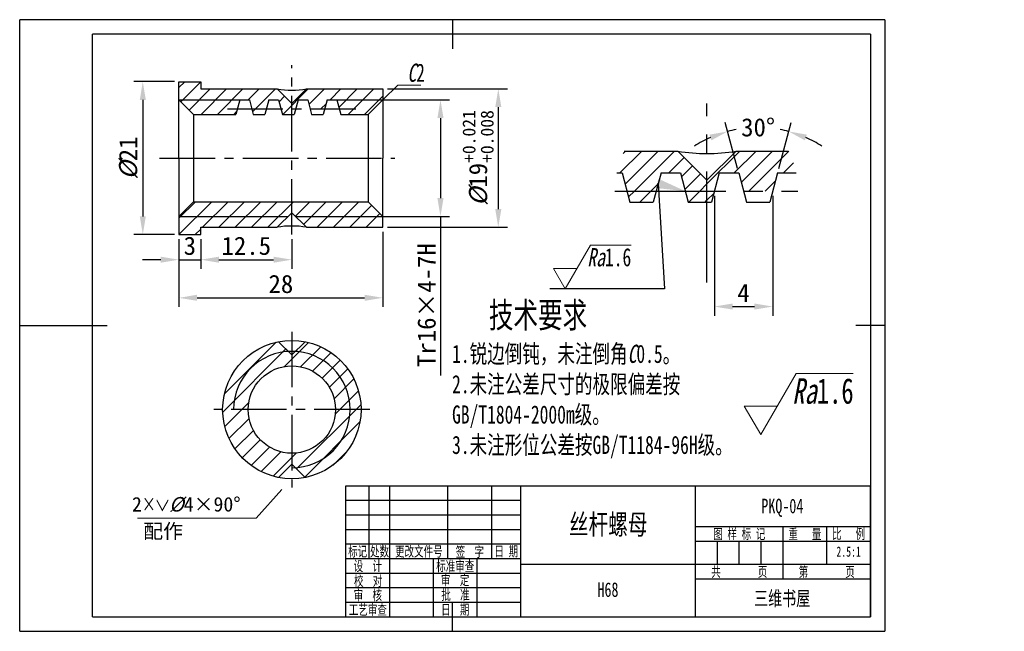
# Model space of a CAD drawing. Header units: millimetres. Extents: x -10 to 125, y -2 to 82.
import ezdxf
from ezdxf import colors
from ezdxf.entities.mleader import LeaderData, LeaderLine
from ezdxf.enums import TextEntityAlignment as Align
from ezdxf.math import Vec2, Vec3

# ---------------------------------------------------------------- set-up
doc = ezdxf.new("R2010")
doc.units = ezdxf.units.MM
doc.header["$LTSCALE"] = 0.4
doc.linetypes.add('CENTER2', pattern=[28.575, 19.05, -3.175, 3.175, -3.175])
doc.layers.add('1轮廓实线层', color=7, linetype='Continuous', lineweight=30)
for name, color, linetype in [('2细线层', 7, 'Continuous'), ('3中心线层', 7, 'CENTER2'), ('5剖面线层', 7, 'Continuous'), ('6文字层', 7, 'Continuous'), ('7标注层', 7, 'Continuous'), ('8符号标注层', 7, 'Continuous'), ('图框层', 7, 'Continuous')]:
    doc.layers.add(name, color=color, linetype=linetype)
doc.styles.add('PC_TEXTSTYLE', font='simfang.ttf', dxfattribs={"width": 0.707})
doc.styles.add('PC_TEXTSTYLE5', font='simfang.ttf', dxfattribs={"width": 0.707})
doc.styles.get("Standard").update_dxf_attribs({"font": 'simfang.ttf'})
doc.dimstyles.new('ISO-25', dxfattribs={"dimtxt": 2.5, "dimasz": 2.5, "dimexe": 1.25, "dimexo": 0.625, "dimtad": 1, "dimdsep": 46, "dimtxsty": 'Standard', "dimcen": 2.5, "dimadec": 0, "dimazin": 0, "dimtfac": 1, "dimtmove": 0, "dimatfit": 3, "dimfxl": 1, "dimarcsym": 0})

# ---------------------------------------------------------------- blocks, each defined once
blk = doc.blocks.new('ZwmFrameMain_A4^_^无分区图框^_^landscape')
at = {"layer": '1轮廓实线层'}
for p, q in [((123.5, 205), (123.5, 195)), ((0, 0), (0, 200)), ((267, 200), (0, 200)), ((267, 200), (267, 0)), ((-25, 100), (5, 100)), ((272, 100), (262, 100)), ((123.5, -5), (123.5, 5)), ((0, 0), (267, 0))]:
    blk.add_line(p, q, dxfattribs=at)
at = {"layer": '2细线层'}
for p, q in [((-25, -5), (-25, 205)), ((272, 205), (-25, 205)), ((272, 205), (272, -5)), ((-25, -5), (272, -5))]:
    blk.add_line(p, q, dxfattribs=at)
blk = doc.blocks.new('ZwmFrameMain_标题栏2')
at = {"layer": '1轮廓实线层'}
for p, q in [((-180, 45), (0, 45)), ((-180, 0), (-180, 45)), ((-180, 0), (-180, 45)), ((-172, 20), (-172, 45)), ((-165, 20), (-165, 45)), ((-145, 20), (-145, 45)), ((-130, 20), (-130, 45)), ((-120, 0), (-120, 45)), ((-60, 0), (-60, 45)), ((-60, 31), (0, 31)), ((-30, 13), (-30, 31)), ((-15, 18), (-15, 31)), ((-180, 25), (-120, 25)), ((-60, 26), (0, 26)), ((-180, 20), (-120, 20)), ((-165, 0), (-165, 20)), ((-150, 0), (-150, 20)), ((-135, 0), (-135, 20)), ((-120, 18), (0, 18)), ((-60, 13), (0, 13)), ((-180, 0), (0, 0))]:
    blk.add_line(p, q, dxfattribs=at)
at = {"layer": '2细线层'}
for p, q in [((-180, 40), (-120, 40)), ((-180, 35), (-120, 35)), ((-180, 30), (-120, 30)), ((-180, 15), (-120, 15)), ((-180, 10), (-120, 10)), ((-180, 5), (-120, 5))]:
    blk.add_line(p, q, dxfattribs=at)
at = {"layer": '2细线层', "color": 75}
for p, q in [((-52.5, 18), (-52.5, 26)), ((-45, 18), (-45, 26)), ((-37.5, 18), (-37.5, 26))]:
    blk.add_line(p, q, dxfattribs=at)
at = {"layer": '图框层'}
blk.add_line((0, 0), (0, 45), dxfattribs=at)
at = {"layer": '6文字层', "style": 'PC_TEXTSTYLE', "width": 0.667}
for s, p in [(' 图 样 标 记 ', (-45, 28.5)), (' 重   量 ', (-22.5, 28.5)), (' 比   例 ', (-7.5, 28.5)), ('标记', (-176, 22.5)), ('处数', (-168.5, 22.5)), (' 更改文件号 ', (-155, 22.5)), (' 签  字 ', (-137.51, 22.37)), (' 日 期 ', (-125, 22.5)), (' 设  计 ', (-172.5, 17.5)), ('标准审查', (-142.5, 17.5)), ('共        页', (-45, 15.5)), ('第        页', (-15, 15.5)), (' 校  对 ', (-172.4, 12.37)), (' 审  定 ', (-142.53, 12.68)), (' 审  核 ', (-172.5, 7.5)), ('批  准', (-142.43, 7.6)), ('工艺审查', (-172.5, 2.5)), (' 日  期 ', (-142.5, 2.5))]:
    blk.add_text(s, height=3.5, dxfattribs=at).set_placement(p, align=Align.MIDDLE)
at = {"layer": '6文字层', "style": 'PC_TEXTSTYLE', "flags": 8}
for tag, height, width, p, p2 in [('图样代号', 5, 1.827072, (-56.96, 35.53), (-3.51, 35.53)), ('图样名称', 7, 1.307601, (-116.78, 28.23), (-63.22, 28.23)), ('重量', 3.5, 2.575775, (-28.88, 20.51), (-16.35, 20.51)), ('比例', 3.5, 2.509835, (-13.53, 20.62), (-1.42, 20.62)), ('设计', 3.5, 2.626176, (-163.77, 15.45), (-151.09, 15.45)), ('标准审查', 3.5, 1.26155, (-133.59, 15.31), (-120.98, 15.31)), ('共几页', 3.5, 1.072702, (-48.92, 14.11), (-41.01, 14.11)), ('第几页', 3.5, 1.040913, (-18.77, 14.01), (-11.1, 14.01)), ('校对', 3.5, 2.584819, (-163.77, 10.48), (-151.09, 10.48)), ('审定', 3.5, 2.609197, (-133.8, 10.61), (-121.11, 10.61)), ('审核', 3.5, 2.606115, (-163.87, 5.38), (-151.09, 5.38)), ('批准', 3.5, 2.608434, (-133.7, 5.38), (-121.11, 5.38)), ('企业名称', 5, 1.780682, (-56.33, 3.82), (-4.24, 3.82)), ('工艺审查', 3.5, 1.277902, (-163.87, 0.41), (-151.09, 0.41)), ('日期', 3.5, 2.708793, (-134.08, 0.41), (-121.11, 0.41))]:
    blk.add_attdef(tag, text='', height=height, dxfattribs=dict(at, width=width)).set_placement(p, p2, align=Align.FIT)
at = {"layer": '6文字层', "style": 'PC_TEXTSTYLE', "width": 0.838069, "flags": 8}
blk.add_attdef('产品名称或材料标记', text='', height=5, rotation=0.4655, dxfattribs=at).set_placement((-117.65, 6.59), (-62.48, 7.04), align=Align.FIT)
at = {"layer": '6文字层', "color": 0, "style": 'PC_TEXTSTYLE', "width": 0.991492, "flags": 8}
blk.add_attdef('图纸张数', text='', height=3.5, dxfattribs=at).set_placement((-6.01, -4.12), (3.86, -4.12), align=Align.FIT)
blk = doc.blocks.new('*U4', base_point=(44.083, 69.737))
at = {"layer": '1轮廓实线层'}
for p, q in [((38.438, 72.487), (42.123, 72.487)), ((42.123, 72.487), (44.123, 70.487)), ((46.123, 72.487), (44.123, 70.487)), ((46.123, 72.487), (49.729, 72.487)), ((37.929, 70.987), (38.3, 70.987)), ((38.3, 70.987), (38.836, 68.987)), ((40.97, 70.987), (40.434, 68.987)), ((40.97, 70.987), (42.3, 70.987)), ((42.3, 70.987), (42.836, 68.987)), ((44.97, 70.987), (44.434, 68.987)), ((44.97, 70.987), (46.3, 70.987)), ((46.3, 70.987), (46.836, 68.987)), ((48.97, 70.987), (48.434, 68.987)), ((48.97, 70.987), (50.238, 70.987)), ((38.836, 68.987), (40.434, 68.987)), ((42.836, 68.987), (44.434, 68.987)), ((46.836, 68.987), (48.434, 68.987))]:
    blk.add_line(p, q, dxfattribs=at)
blk.add_arc((44.123, 83.722), 11.412, 259.90627, 280.09373, dxfattribs=at)
at = {"layer": '3中心线层'}
for p, q in [((44.123, 63.457), (44.123, 75.759)), ((37.803, 69.737), (50.364, 69.737))]:
    blk.add_line(p, q, dxfattribs=at)
at = {"layer": '5剖面线层'}
for p, q in [((38.143, 70.987), (39.643, 72.487)), ((38.364, 72.33), (38.521, 72.487)), ((38.504, 70.225), (40.766, 72.487)), ((39.138, 69.737), (41.888, 72.487)), ((44.123, 70.232), (46.378, 72.487)), ((46.001, 70.987), (47.501, 72.487)), ((46.474, 70.338), (48.623, 72.487)), ((46.996, 69.737), (49.735, 72.476)), ((41.511, 70.987), (42.567, 72.043)), ((49.368, 70.987), (50.057, 71.675)), ((42.37, 70.724), (43.128, 71.482)), ((42.608, 69.839), (43.69, 70.921)), ((48.118, 69.737), (48.824, 70.443)), ((38.741, 69.34), (39.138, 69.737)), ((39.511, 68.987), (40.261, 69.737)), ((40.261, 69.737), (40.772, 70.248)), ((42.878, 68.987), (43.628, 69.737)), ((43.628, 69.737), (44.123, 70.232)), ((44.001, 68.987), (44.123, 69.11)), ((44.123, 69.11), (44.592, 69.579))]:
    blk.add_line(p, q, dxfattribs=at)
blk = doc.blocks.new('*D5')
at = {"layer": '7标注层', "color": 0, "lineweight": -2, "transparency": 16777216}
for p, q in [((11.24, 73.49), (5.65, 73.49)), ((6.9, 70.99), (6.9, 54.99)), ((11.24, 52.49), (5.65, 52.49))]:
    blk.add_line(p, q, dxfattribs=at)
at = {"layer": '7标注层', "color": 0, "transparency": 16777216}
for points in [[(7.32, 70.99), (6.49, 70.99), (6.9, 73.49)], [(6.49, 54.99), (7.32, 54.99), (6.9, 52.49)]]:
    blk.add_solid(points, dxfattribs=at)
at = {"layer": 'Defpoints', "color": 0, "transparency": 16777216}
for p in [(11.86, 73.49), (6.9, 52.49), (11.86, 52.49)]:
    blk.add_point(p, dxfattribs=at)
at = {"layer": '7标注层', "color": 0, "transparency": 16777216, "insert": (4.94, 62.99), "char_height": 2.5, "attachment_point": 5, "rotation": 90}
blk.add_mtext('{\\fFangSong|b0|i1|c134|p49;%%C}21', dxfattribs=at)
blk = doc.blocks.new('*D6')
at = {"layer": '7标注层', "color": 0, "lineweight": -2, "transparency": 16777216}
for p, q in [((14.86, 51.86), (14.86, 47.79)), ((27.36, 51.86), (27.36, 47.79)), ((17.36, 49.04), (24.86, 49.04))]:
    blk.add_line(p, q, dxfattribs=at)
at = {"layer": '7标注层', "color": 0, "transparency": 16777216}
for points in [[(17.36, 49.45), (17.36, 48.62), (14.86, 49.04)], [(24.86, 48.62), (24.86, 49.45), (27.36, 49.04)]]:
    blk.add_solid(points, dxfattribs=at)
at = {"layer": 'Defpoints', "color": 0, "transparency": 16777216}
for p in [(14.86, 52.49), (27.36, 52.49), (27.36, 49.04)]:
    blk.add_point(p, dxfattribs=at)
at = {"layer": '7标注层', "color": 0, "transparency": 16777216, "insert": (21.11, 50.93), "char_height": 2.5, "attachment_point": 5}
blk.add_mtext('12.5', dxfattribs=at)
blk = doc.blocks.new('*D7')
at = {"layer": '7标注层', "color": 0, "lineweight": -2, "transparency": 16777216}
for p, q in [((39.86, 52.86), (39.86, 42.55)), ((11.86, 51.86), (11.86, 42.55)), ((14.36, 43.8), (37.36, 43.8))]:
    blk.add_line(p, q, dxfattribs=at)
at = {"layer": '7标注层', "color": 0, "transparency": 16777216}
for points in [[(14.36, 44.22), (14.36, 43.39), (11.86, 43.8)], [(37.36, 43.39), (37.36, 44.22), (39.86, 43.8)]]:
    blk.add_solid(points, dxfattribs=at)
at = {"layer": 'Defpoints', "color": 0, "transparency": 16777216}
for p in [(39.86, 53.49), (11.86, 52.49), (39.86, 43.8)]:
    blk.add_point(p, dxfattribs=at)
at = {"layer": '7标注层', "color": 0, "transparency": 16777216, "insert": (25.86, 45.69), "char_height": 2.5, "attachment_point": 5}
blk.add_mtext('28', dxfattribs=at)
blk = doc.blocks.new('*D8')
at = {"layer": '7标注层', "color": 0, "lineweight": -2, "transparency": 16777216}
for p, q in [((11.86, 51.86), (11.86, 47.79)), ((14.86, 51.86), (14.86, 47.79)), ((9.36, 49.04), (6.86, 49.04)), ((11.86, 49.04), (14.86, 49.04)), ((17.36, 49.04), (19.86, 49.04))]:
    blk.add_line(p, q, dxfattribs=at)
at = {"layer": '7标注层', "color": 0, "transparency": 16777216}
for points in [[(9.36, 48.62), (9.36, 49.45), (11.86, 49.04)], [(17.36, 49.45), (17.36, 48.62), (14.86, 49.04)]]:
    blk.add_solid(points, dxfattribs=at)
at = {"layer": 'Defpoints', "color": 0, "transparency": 16777216}
for p in [(11.86, 52.49), (14.86, 52.49), (14.86, 49.04)]:
    blk.add_point(p, dxfattribs=at)
at = {"layer": '7标注层', "color": 0, "transparency": 16777216, "insert": (13.36, 50.93), "char_height": 2.5, "attachment_point": 5}
blk.add_mtext('3', dxfattribs=at)
blk = doc.blocks.new('*D9')
at = {"layer": '7标注层', "color": 0, "lineweight": -2, "transparency": 16777216}
for p, q in [((40.49, 72.49), (56.96, 72.49)), ((55.71, 69.99), (55.71, 55.99)), ((40.49, 53.49), (56.96, 53.49))]:
    blk.add_line(p, q, dxfattribs=at)
at = {"layer": '7标注层', "color": 0, "transparency": 16777216}
for points in [[(56.13, 69.99), (55.29, 69.99), (55.71, 72.49)], [(55.29, 55.99), (56.13, 55.99), (55.71, 53.49)]]:
    blk.add_solid(points, dxfattribs=at)
at = {"layer": 'Defpoints', "color": 0, "transparency": 16777216}
for p in [(39.86, 72.49), (39.86, 53.49), (55.71, 53.49)]:
    blk.add_point(p, dxfattribs=at)
at = {"layer": '7标注层', "color": 0, "transparency": 16777216, "insert": (52.93, 62.99), "char_height": 2.5, "attachment_point": 5, "rotation": 90}
blk.add_mtext('{\\A1;{\\ffangsong|b0|i1|c134|p49;%%c}{19}{}{\\H0.71x;\\C7;\\S+0.021^ +0.008;}}', dxfattribs=at)
blk = doc.blocks.new('*D11')
at = {"layer": '7标注层', "color": 0, "lineweight": -2, "transparency": 16777216}
for p, q in [((39.49, 70.99), (49.02, 70.99)), ((47.77, 68.49), (47.77, 57.49)), ((39.49, 54.99), (49.02, 54.99)), ((47.77, 54.99), (47.77, 33.12))]:
    blk.add_line(p, q, dxfattribs=at)
at = {"layer": '7标注层', "color": 0, "transparency": 16777216}
for points in [[(48.19, 68.49), (47.35, 68.49), (47.77, 70.99)], [(47.35, 57.49), (48.19, 57.49), (47.77, 54.99)]]:
    blk.add_solid(points, dxfattribs=at)
at = {"layer": 'Defpoints', "color": 0, "transparency": 16777216}
for p in [(38.86, 70.99), (38.86, 54.99), (47.77, 54.99)]:
    blk.add_point(p, dxfattribs=at)
at = {"layer": '7标注层', "color": 0, "transparency": 16777216, "insert": (45.88, 42.8), "char_height": 2.5, "attachment_point": 5, "rotation": 90}
blk.add_mtext('Tr16×4-7H', dxfattribs=at)
blk = doc.blocks.new('*D12')
at = {"layer": '7标注层', "color": 0, "lineweight": -2, "transparency": 16777216}
for p, q in [((85.38, 57.83), (85.38, 41.35)), ((93.38, 57.83), (93.38, 41.35)), ((87.88, 42.6), (90.88, 42.6))]:
    blk.add_line(p, q, dxfattribs=at)
at = {"layer": '7标注层', "color": 0, "transparency": 16777216}
for points in [[(87.88, 43.02), (87.88, 42.19), (85.38, 42.6)], [(90.88, 42.19), (90.88, 43.02), (93.38, 42.6)]]:
    blk.add_solid(points, dxfattribs=at)
at = {"layer": 'Defpoints', "color": 0, "transparency": 16777216}
for p in [(85.38, 58.46), (93.38, 58.46), (93.38, 42.6)]:
    blk.add_point(p, dxfattribs=at)
at = {"layer": '7标注层', "color": 0, "transparency": 16777216, "insert": (89.38, 44.48), "char_height": 2.5, "attachment_point": 5}
blk.add_mtext('4', dxfattribs=at)
blk = doc.blocks.new('*D13')
at = {"layer": '7标注层', "color": 0, "lineweight": -2, "transparency": 16777216}
for p, q in [((88.55, 61.56), (86.86, 67.86)), ((94.21, 61.56), (95.9, 67.86))]:
    blk.add_line(p, q, dxfattribs=at)
for start, end in [(100.7024, 105), (75, 79.2976), (113.8441, 122.6883), (57.3117, 66.1559)]:
    blk.add_arc((91.38, 50.99), 16.21, start, end, dxfattribs=at)
at = {"layer": '7标注层', "color": 0, "transparency": 16777216}
for points in [[(84.97, 65.43), (84.69, 66.21), (87.19, 66.65)], [(98.08, 66.21), (97.8, 65.43), (95.58, 66.65)]]:
    blk.add_solid(points, dxfattribs=at)
at = {"layer": 'Defpoints', "color": 0, "transparency": 16777216}
for p in [(89.48, 67.09), (88.71, 60.96), (94.05, 60.96), (89.78, 56.96), (92.98, 56.96)]:
    blk.add_point(p, dxfattribs=at)
at = {"layer": '7标注层', "color": 0, "transparency": 16777216, "insert": (91.38, 67.2), "char_height": 2.5, "attachment_point": 5}
blk.add_mtext('30%%d', dxfattribs=at)

msp = doc.modelspace()

# ---------------------------------------------------------------- hatches: boundary and pattern name
at = {"layer": '5剖面线层'}
h = msp.add_hatch(dxfattribs=at)
h.set_pattern_fill('ANSI31', color=256, scale=0.5)
h.set_pattern_definition([(45, (11.8647, 52.487), (-1.12253, 1.12253), [])])
h.paths.add_polyline_path([(11.865, 70.987), (11.865, 73.487), (14.865, 73.487), (14.865, 72.487), (25.365, 72.487), (27.365, 70.487), (27.365, 69.737), (25.876, 69.737), (25.541, 70.987), (24.211, 70.987), (23.876, 69.737), (21.876, 69.737), (21.541, 70.987), (20.211, 70.987)])
h.paths.add_polyline_path([(11.865, 52.487), (14.865, 52.487), (14.865, 53.487), (25.365, 53.487), (26.865, 54.987), (11.865, 54.987)])
h.paths.add_polyline_path([(27.365, 69.737), (27.365, 70.487), (29.365, 72.487), (39.865, 72.487), (39.865, 70.987), (33.541, 70.987), (32.211, 70.987), (31.876, 69.737), (29.876, 69.737), (29.541, 70.987), (28.211, 70.987), (27.876, 69.737)])
h.paths.add_polyline_path([(11.865, 54.987), (26.865, 54.987), (27.365, 55.487), (27.365, 56.987), (13.865, 56.987)])
h.paths.add_polyline_path([(27.365, 56.987), (27.365, 55.487), (27.865, 54.987), (39.865, 54.987), (37.865, 56.987)])
h.paths.add_polyline_path([(27.865, 54.987), (29.365, 53.487), (39.865, 53.487), (39.865, 54.987)])
h.paths.add_polyline_path([(11.865, 70.987), (20.211, 70.987), (19.675, 68.987), (13.865, 68.987)])
h.paths.add_polyline_path([(33.541, 70.987), (39.865, 70.987), (37.865, 68.987), (34.077, 68.987)])
h.paths.add_polyline_path([(21.876, 69.737), (22.077, 68.987), (23.675, 68.987), (23.876, 69.737)])
h.paths.add_polyline_path([(25.876, 69.737), (27.365, 69.737), (27.365, 68.987), (26.077, 68.987)])
h.paths.add_polyline_path([(27.365, 68.987), (27.365, 69.737), (27.876, 69.737), (27.675, 68.987)])
h = msp.add_hatch(dxfattribs=at)
h.set_pattern_fill('ANSI31', color=256, scale=0.5)
h.set_pattern_definition([(45, (17.8647, 19.1289), (-1.12253, 1.12253), [])])
h.paths.add_polyline_path([(17.865, 28.452), (21.365, 28.452, 0.4142136), (27.365, 22.452), (27.365, 20.952), (25.541, 19.129, -0.3587132)])
h.paths.add_polyline_path([(27.85, 20.467, 0.3965459), (35.365, 28.452), (36.865, 28.452, -0.3587132), (29.188, 19.129)])
h.paths.add_polyline_path([(27.85, 36.438), (29.188, 37.776, -0.3587132), (36.865, 28.452), (35.365, 28.452, 0.3965459)])
h.paths.add_polyline_path([(17.865, 28.452, -0.3587132), (25.541, 37.776), (26.879, 36.438, 0.3965459), (19.365, 28.452)])
h.paths.add_polyline_path([(27.365, 20.952), (27.365, 22.452, 0.4142136), (33.365, 28.452), (35.365, 28.452, -0.3965459), (27.85, 20.467)])
h.paths.add_polyline_path([(19.365, 28.452, -0.3965459), (26.879, 36.438), (27.365, 35.952), (27.365, 34.452, 0.4142136), (21.365, 28.452)])
h.paths.add_polyline_path([(27.365, 34.452), (27.365, 35.952), (27.85, 36.438, -0.3965459), (35.365, 28.452), (33.365, 28.452, 0.4142136)])

# ---------------------------------------------------------------- linework, layer by layer
at = {"layer": '1轮廓实线层'}
for p, q in [((11.865, 62.987), (11.865, 73.487)), ((11.865, 73.487), (14.865, 73.487)), ((14.865, 73.487), (14.865, 72.487)), ((14.865, 72.487), (25.365, 72.487)), ((25.365, 72.487), (27.365, 70.487)), ((29.365, 72.487), (27.365, 70.487)), ((29.365, 72.487), (39.865, 72.487)), ((39.865, 72.487), (39.865, 62.987)), ((13.865, 68.987), (11.865, 70.987)), ((20.211, 70.987), (19.675, 68.987)), ((20.211, 70.987), (21.541, 70.987)), ((21.541, 70.987), (22.077, 68.987)), ((24.211, 70.987), (23.675, 68.987)), ((24.211, 70.987), (25.541, 70.987)), ((25.541, 70.987), (26.077, 68.987)), ((28.211, 70.987), (27.675, 68.987)), ((28.211, 70.987), (29.541, 70.987)), ((29.541, 70.987), (30.077, 68.987)), ((32.211, 70.987), (31.675, 68.987)), ((32.211, 70.987), (33.541, 70.987)), ((33.541, 70.987), (34.077, 68.987)), ((37.865, 68.987), (39.865, 70.987)), ((13.865, 68.987), (19.675, 68.987)), ((13.865, 68.987), (13.865, 56.987)), ((22.077, 68.987), (23.675, 68.987)), ((26.077, 68.987), (27.675, 68.987)), ((30.077, 68.987), (31.675, 68.987)), ((34.077, 68.987), (37.865, 68.987)), ((37.865, 68.987), (37.865, 56.987)), ((11.865, 62.987), (11.865, 52.487)), ((39.865, 53.487), (39.865, 62.987)), ((13.865, 56.987), (11.865, 54.987)), ((13.865, 56.987), (37.865, 56.987)), ((37.865, 56.987), (39.865, 54.987)), ((25.365, 53.487), (27.365, 55.487)), ((29.365, 53.487), (27.365, 55.487)), ((14.865, 52.487), (14.865, 53.487)), ((14.865, 53.487), (25.365, 53.487)), ((29.365, 53.487), (39.865, 53.487)), ((11.865, 52.487), (14.865, 52.487)), ((25.541, 37.776), (27.365, 35.952)), ((29.188, 37.776), (27.365, 35.952)), ((25.541, 19.129), (27.365, 20.952)), ((29.188, 19.129), (27.365, 20.952))]:
    msp.add_line(p, q, dxfattribs=at)
for radius in [9.5, 6]:
    msp.add_circle((27.365, 28.452), radius, dxfattribs=at)
for centre, start, end in [((27.365, 83.722), 259.90627, 280.09373), ((27.365, 42.252), 79.90627, 100.09373)]:
    msp.add_arc(centre, 11.412, start, end, dxfattribs=at)
at = {"layer": '2细线层'}
for p, q in [((11.865, 70.987), (20.211, 70.987)), ((33.541, 70.987), (39.865, 70.987)), ((11.865, 54.987), (26.865, 54.987)), ((27.865, 54.987), (39.865, 54.987))]:
    msp.add_line(p, q, dxfattribs=at)
msp.add_arc((27.365, 28.452), 8, 270, 180, dxfattribs=at)
at = {"layer": '3中心线层'}
for p, q in [((27.365, 52.487), (27.365, 75.759)), ((18.512, 69.737), (36.137, 69.737)), ((9.212, 62.987), (41.507, 62.987)), ((27.365, 39.152), (27.365, 17.752)), ((38.065, 28.452), (16.665, 28.452))]:
    msp.add_line(p, q, dxfattribs=at)
at = {"layer": '7标注层', "color": 7, "lineweight": 0}
for p, q in [((39.865, 70.987), (41.903, 73.025)), ((45.086, 73.025), (41.903, 73.025)), ((26.009, 17.472), (22.452, 13.557)), ((22.452, 13.557), (6.166, 13.557))]:
    msp.add_line(p, q, dxfattribs=at)
at = {"layer": '7标注层', "color": 7}
msp.add_solid([(27.354, 18.952), (25.761, 17.697), (26.256, 17.247), (27.354, 18.952)], dxfattribs=at)
at = {"layer": '8符号标注层', "color": 7, "lineweight": 0}
for p, q in [((64.888, 45.021), (68.352, 51.021)), ((68.352, 51.021), (73.954, 51.021)), ((63.272, 47.821), (64.888, 45.021)), ((63.272, 47.821), (66.505, 47.821)), ((91.735, 25.022), (96.585, 33.422)), ((96.585, 33.422), (104.427, 33.422)), ((89.472, 28.942), (91.735, 25.022)), ((89.472, 28.942), (93.998, 28.942))]:
    msp.add_line(p, q, dxfattribs=at)

# ---------------------------------------------------------------- block references
at = {"xscale": 2, "yscale": 2, "zscale": 2}
msp.add_blockref('*U4', (84.28, 58.457), dxfattribs=at)
at = {"layer": '图框层', "xscale": 0.4, "yscale": 0.4, "zscale": 0.4}
msp.add_blockref('ZwmFrameMain_A4^_^无分区图框^_^landscape', (0, 0), dxfattribs=at)
at = {"layer": '图框层'}
ref = msp.add_blockref('ZwmFrameMain_标题栏2', (106.8, 0), dxfattribs=dict(at, xscale=0.4, yscale=0.4, zscale=0.4))
ref.add_attrib('产品名称或材料标记', 'H68', dxfattribs={"layer": '6文字层', "height": 2, "rotation": 0.4655, "style": 'PC_TEXTSTYLE', "width": 0.707}).set_placement((70.774, 2.727), align=Align.CENTER)
ref.add_attrib('企业名称', '三维书屋', dxfattribs={"layer": '6文字层', "height": 2, "style": 'PC_TEXTSTYLE', "width": 0.707}).set_placement((94.686, 1.529), align=Align.CENTER)
ref.add_attrib('图样名称', '丝杆螺母', dxfattribs={"layer": '6文字层', "height": 2.8, "style": 'PC_TEXTSTYLE', "width": 0.707}).set_placement((70.798, 11.292), align=Align.CENTER)
ref.add_attrib('图样代号', 'PKQ-04', dxfattribs={"layer": '6文字层', "height": 2, "style": 'PC_TEXTSTYLE', "width": 0.707}).set_placement((94.707, 14.213), align=Align.CENTER)
ref.add_attrib('比例', '2.5:1', dxfattribs={"layer": '6文字层', "height": 1.4, "style": 'PC_TEXTSTYLE', "width": 0.707}).set_placement((103.811, 8.246), align=Align.CENTER)

# ---------------------------------------------------------------- texts
at = {"layer": '6文字层', "insert": (49.363, 43.195), "char_height": 1.4, "attachment_point": 1, "style": 'PC_TEXTSTYLE5'}
msp.add_mtext_dynamic_manual_height_columns('{\\H2.5x;   技术要求\\P\\H0.71429x;1.锐边倒钝，未注倒角\\fFangSong|b0|i1|c134|p49;C\\fFangSong|b0|i0|c134|p49;0.5。\\P2.未注公差尺寸的极限偏差按GB/T1804-2000m级。\\P3.未注形位公差按GB/T1184-96H级。}', width=40.1081, gutter_width=12.5, heights=[40.854], dxfattribs=at)
at = {"layer": '7标注层', "color": 7, "style": 'PC_TEXTSTYLE'}
for s, insert, char_height, attachment_point in [('{\\fFangSong|b0|i1|c134|p49;C}2', (44.43, 73.425), 2.5, 8), ('{\\W1;2}×{\\Famgdt.shx|c134;w\\fFangSong|b0|i1|c134|p49;\\W1;%%C\\fFangSong|b0|i0|c134|p49;4×90%%D}', (5.416, 14.357), 2, 7), ('{\\W1;配作}', (6.966, 12.757), 2, 1)]:
    msp.add_mtext(s, dxfattribs=dict(at, insert=insert, char_height=char_height, attachment_point=attachment_point))
at = {"layer": '8符号标注层', "color": 7, "attachment_point": 7, "style": 'PC_TEXTSTYLE'}
for insert, char_height in [((67.95, 48.086), 2.5), ((96.081, 29.2), 3.5)]:
    msp.add_mtext('{\\fFangSong|b0|i1|c134|p49;Ra}1.6', dxfattribs=dict(at, insert=insert, char_height=char_height))

# ---------------------------------------------------------------- dimensions: what is measured, and where the dimension line sits
at = {"layer": '7标注层'}
dim = msp.add_linear_dim(base=(55.71, 53.487), p1=(39.865, 72.487), p2=(39.865, 53.487), angle=90, text='{\\A1;{\\ffangsong|b0|i1|c134|p49;%%c}{<>}{}{\\H0.71x;\\C7;\\S+0.021^ +0.008;}}', dimstyle='ISO-25', override={"dimgap": 0.625, "dimtad": 1, "dimjust": 0, "dimdec": 2, "dimlfac": 1, "dimpost": '<>', "dimtxsty": 'Standard', "dimse1": 0, "dimse2": 0, "dimsd1": 0, "dimsd2": 0, "dimtol": 0, "dimlim": 0, "dimtp": 0.021, "dimtm": -0.008, "dimtdec": 3, "dimtofl": 1, "dimtvp": 0.1}, dxfattribs=at)
dim.commit()
dim.dimension.update_dxf_attribs({"geometry": '*D9', "text_midpoint": (55.71, 62.987), "dimtype": 160})
for base, p1, p2, text, picture, middle in [((6.903, 52.487), (11.865, 73.487), (11.865, 52.487), '{\\fFangSong|b0|i1|c134|p49;%%C}<>', '*D5', (4.942, 62.987)), ((47.771, 54.987), (38.865, 70.987), (38.865, 54.987), 'Tr16×4-7H', '*D11', (45.882, 42.805))]:
    dim = msp.add_linear_dim(base=base, p1=p1, p2=p2, angle=90, text=text, dimstyle='ISO-25', override={"dimtxsty": 'Standard'}, dxfattribs=at)
    dim.commit()
    dim.dimension.update_dxf_attribs({"geometry": picture, "text_midpoint": middle})
dim = msp.add_angular_dim_2l(base=(89.475, 67.092), line1=((88.713, 60.957), (89.785, 56.957)), line2=((94.053, 60.957), (92.981, 56.957)), dimstyle='ISO-25', override={"dimtih": 1}, dxfattribs=at)
dim.commit()
dim.dimension.update_dxf_attribs({"geometry": '*D13', "text_midpoint": (91.383, 67.205)})
dim = msp.add_linear_dim(base=(93.383, 42.605), p1=(85.383, 58.457), p2=(93.383, 58.457), text='4', dimstyle='ISO-25', override={"dimtxsty": 'Standard'}, dxfattribs=at)
dim.commit()
dim.dimension.update_dxf_attribs({"geometry": '*D12', "text_midpoint": (89.383, 42.605), "dimtype": 160})
for base, p1, p2, picture, middle in [((39.865, 43.805), (11.865, 52.487), (39.865, 53.487), '*D7', (25.865, 45.694)), ((14.865, 49.036), (11.865, 52.487), (14.865, 52.487), '*D8', (13.365, 50.926)), ((27.365, 49.036), (14.865, 52.487), (27.365, 52.487), '*D6', (21.115, 50.933))]:
    dim = msp.add_linear_dim(base=base, p1=p1, p2=p2, dimstyle='ISO-25', dxfattribs=at)
    dim.commit()
    dim.dimension.update_dxf_attribs({"geometry": picture, "text_midpoint": middle})

# ---------------------------------------------------------------- leaders
ml = msp.add_multileader_mtext('Standard', dxfattribs=at)
ml.set_content('', color=256)
ml.set_leader_properties()
ml.build(insert=Vec2(0, 0))
ctx = ml.context
ctx.base_point, ctx.plane_origin = Vec3(58.77, 45.021), Vec3(81.383, 58.457)
notes = []
notes.append((ctx, [(0, (1, 1, 0), (78.523, 45.021), (-1, 0), 15.753, [(1, [(81.383, 58.457), (77.657, 59.479)], 256, [])])]))
ctx.mtext.insert, ctx.mtext.flow_direction = Vec3(60.77, 47.021), 5
for ctx, leaders in notes:
    for number, flags, end, landing, length, lines in leaders:
        leader = LeaderData()
        leader.index, (leader.has_last_leader_line, leader.has_dogleg_vector, leader.attachment_direction) = number, flags
        leader.last_leader_point, leader.dogleg_vector, leader.dogleg_length = Vec3(end), Vec3(landing), length
        for number, points, colour, breaks in lines:
            line = LeaderLine()
            line.index, line.vertices, line.color, line.breaks = number, Vec3.list(points), colors.encode_raw_color(colour), breaks
            leader.lines.append(line)
        ctx.leaders.append(leader)

doc.saveas('drawing.dxf')
